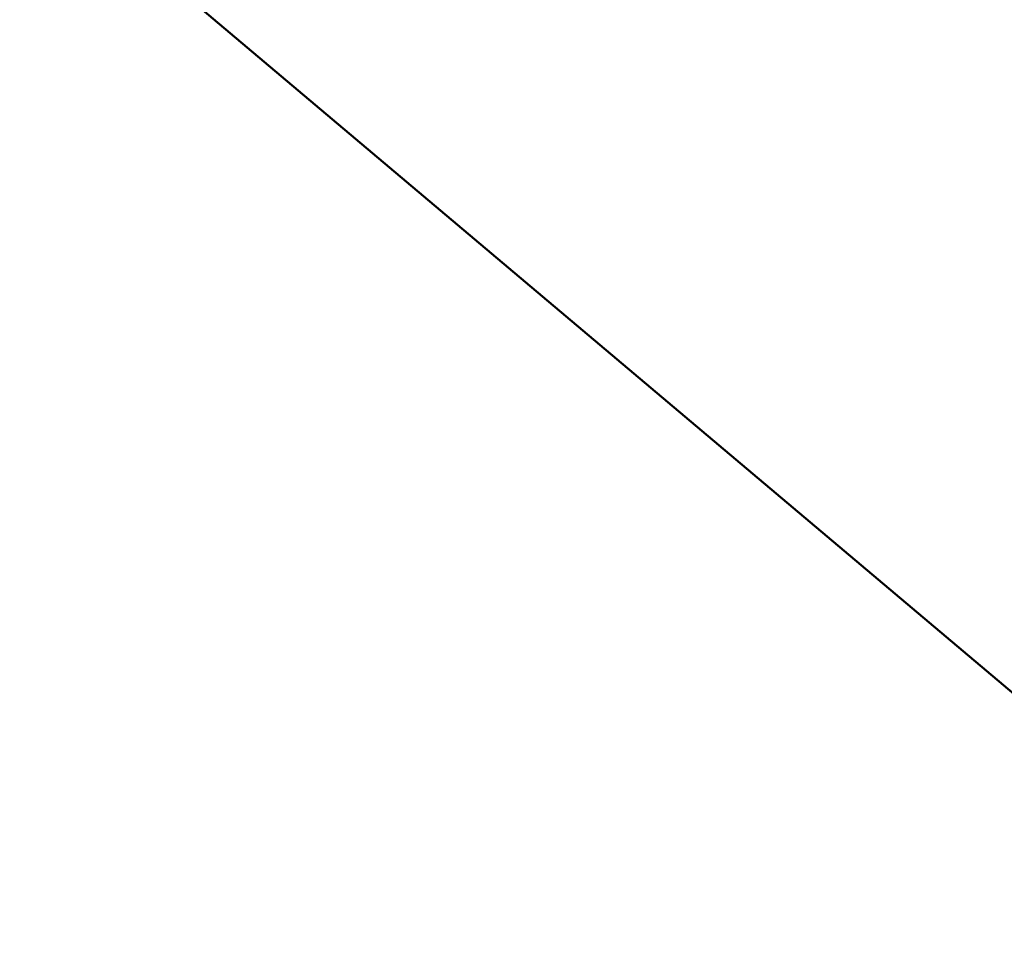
# Model space of a CAD drawing. Header units: millimetres. Extents: x 32365810 to 32368499, y 5620272 to 5622478.
# Tile 1 of 256: x 32366579 to 32366713, y 5620272 to 5620396. Entities that reach past the tile are written whole.
import ezdxf

# ---------------------------------------------------------------- set-up
doc = ezdxf.new("R2010")
doc.units = ezdxf.units.MM
doc.linetypes.add('1600.2028', pattern=[0])
doc.layers.add('_K_Flurstücke_Grenzpunkte', color=251, linetype='CONTINUOUS', lineweight=50)
doc.layers.add('Flurstücke_Grenzpunkte', color=11, linetype='CONTINUOUS', transparency=0.75)

# ---------------------------------------------------------------- blocks, each defined once
blk = doc.blocks.new('O1497')
at = {"layer": 'Flurstücke_Grenzpunkte', "color": 7, "linetype": '1600.2028', "lineweight": 35}
blk.add_line((32366079.09, 5621776.469), (32366252.898, 5621629.953), dxfattribs=at)

msp = doc.modelspace()

# ---------------------------------------------------------------- linework, layer by layer
at = {"layer": '_K_Flurstücke_Grenzpunkte', "linetype": '1600.2028'}
msp.add_lwpolyline([(32366689.91, 5620521.25), (32366678.09, 5620512.02), (32366676.67, 5620511.25), (32366639.51, 5620473.33), (32366628.61, 5620458.76), (32366624.22, 5620454.23), (32366623.31, 5620454.22), (32366613.94, 5620444.56), (32366613.95, 5620444.42), (32366600.78, 5620430.79), (32366597.33, 5620433.74), (32366596.61, 5620433.69), (32366596.14, 5620433.66), (32366594.9, 5620432.47), (32366594.44, 5620432.06), (32366594.19, 5620432.03), (32366587.3, 5620425.76), (32366583.46, 5620422.44), (32366579.55, 5620419.2), (32366578.92, 5620418.72), (32366752.72, 5620272.21)], dxfattribs=at)

# ---------------------------------------------------------------- next in the draw order: block references
at = {"layer": 'Flurstücke_Grenzpunkte', "color": 7, "true_color": 0xffffff}
msp.add_blockref('O1497', (499.83, -1357.75), dxfattribs=at)

doc.saveas('drawing.dxf')
